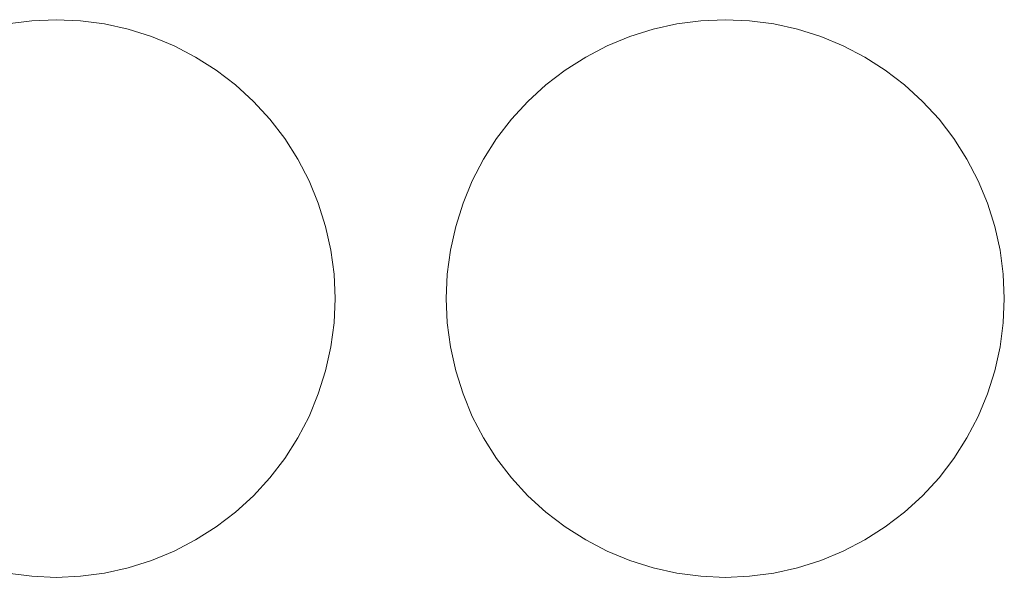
# Model space of a CAD drawing. Header units: millimetres. Extents: x -865 to 866, y -41 to 38.
# Tile 96 of 192: x -34 to -2, y 19 to 38. Entities that reach past the tile are written whole.
import ezdxf

# ---------------------------------------------------------------- set-up
doc = ezdxf.new("R2010")
doc.units = ezdxf.units.MM
doc.header["$LTSCALE"] = 5.08
doc.layers.add('Lighting-LED', color=7, linetype='Continuous', lineweight=5, true_color=0x000000)

# ---------------------------------------------------------------- blocks, each defined once
blk = doc.blocks.new('Group-2-1')
at = {"layer": 'Lighting-LED', "color": 18, "linetype": 'Continuous', "lineweight": 5}
for points, invisible_edges in [([(-25630.795, 11252.12, -183.913), (-25630.003, 11252.295, -183.913), (-25629.199, 11252.401, -183.913), (-25628.388, 11243.136, -183.913)], 12), ([(-25629.199, 11252.401, -180.738), (-25630.003, 11252.295, -180.738), (-25630.795, 11252.12, -180.738), (-25628.388, 11243.136, -180.738)], 12), ([(-25629.199, 11252.401, -180.738), (-25629.199, 11252.401, -183.913), (-25630.003, 11252.295, -183.913), (-25630.003, 11252.295, -180.738)], 5), ([(-25629.199, 11252.401, -183.913), (-25628.388, 11252.436, -183.913), (-25627.578, 11252.401, -183.913), (-25628.388, 11243.136, -183.913)], 12), ([(-25628.388, 11252.436, -180.738), (-25628.388, 11252.436, -183.913), (-25629.199, 11252.401, -183.913), (-25629.199, 11252.401, -180.738)], 5), ([(-25627.578, 11252.401, -180.738), (-25628.388, 11252.436, -180.738), (-25629.199, 11252.401, -180.738), (-25628.388, 11243.136, -180.738)], 12), ([(-25627.578, 11252.401, -180.738), (-25627.578, 11252.401, -183.913), (-25628.388, 11252.436, -183.913), (-25628.388, 11252.436, -180.738)], 5), ([(-25627.578, 11252.401, -183.913), (-25626.773, 11252.295, -183.913), (-25625.981, 11252.12, -183.913), (-25628.388, 11243.136, -183.913)], 12), ([(-25625.981, 11252.12, -180.738), (-25626.773, 11252.295, -180.738), (-25627.578, 11252.401, -180.738), (-25628.388, 11243.136, -180.738)], 12), ([(-25626.773, 11252.295, -180.738), (-25626.773, 11252.295, -183.913), (-25627.578, 11252.401, -183.913), (-25627.578, 11252.401, -180.738)], 5), ([(-25625.981, 11252.12, -180.738), (-25625.981, 11252.12, -183.913), (-25626.773, 11252.295, -183.913), (-25626.773, 11252.295, -180.738)], 5), ([(-25608.495, 11252.12, -183.913), (-25607.703, 11252.295, -183.913), (-25606.899, 11252.401, -183.913), (-25606.088, 11243.136, -183.913)], 12), ([(-25606.899, 11252.401, -180.738), (-25607.703, 11252.295, -180.738), (-25608.495, 11252.12, -180.738), (-25606.088, 11243.136, -180.738)], 12), ([(-25607.703, 11252.295, -180.738), (-25607.703, 11252.295, -183.913), (-25608.495, 11252.12, -183.913), (-25608.495, 11252.12, -180.738)], 5), ([(-25606.899, 11252.401, -180.738), (-25606.899, 11252.401, -183.913), (-25607.703, 11252.295, -183.913), (-25607.703, 11252.295, -180.738)], 5), ([(-25606.899, 11252.401, -183.913), (-25606.088, 11252.436, -183.913), (-25605.278, 11252.401, -183.913), (-25606.088, 11243.136, -183.913)], 12), ([(-25606.088, 11252.436, -180.738), (-25606.088, 11252.436, -183.913), (-25606.899, 11252.401, -183.913), (-25606.899, 11252.401, -180.738)], 5), ([(-25605.278, 11252.401, -180.738), (-25606.088, 11252.436, -180.738), (-25606.899, 11252.401, -180.738), (-25606.088, 11243.136, -180.738)], 12), ([(-25605.278, 11252.401, -180.738), (-25605.278, 11252.401, -183.913), (-25606.088, 11252.436, -183.913), (-25606.088, 11252.436, -180.738)], 5), ([(-25605.278, 11252.401, -183.913), (-25604.473, 11252.295, -183.913), (-25603.681, 11252.12, -183.913), (-25606.088, 11243.136, -183.913)], 12), ([(-25603.681, 11252.12, -180.738), (-25604.473, 11252.295, -180.738), (-25605.278, 11252.401, -180.738), (-25606.088, 11243.136, -180.738)], 12), ([(-25604.473, 11252.295, -180.738), (-25604.473, 11252.295, -183.913), (-25605.278, 11252.401, -183.913), (-25605.278, 11252.401, -180.738)], 5), ([(-25603.681, 11252.12, -180.738), (-25603.681, 11252.12, -183.913), (-25604.473, 11252.295, -183.913), (-25604.473, 11252.295, -180.738)], 5), ([(-25632.318, 11251.565, -183.913), (-25631.569, 11251.876, -183.913), (-25630.795, 11252.12, -183.913), (-25628.388, 11243.136, -183.913)], 12), ([(-25630.795, 11252.12, -180.738), (-25631.569, 11251.876, -180.738), (-25632.318, 11251.565, -180.738), (-25628.388, 11243.136, -180.738)], 12), ([(-25625.981, 11252.12, -183.913), (-25625.207, 11251.876, -183.913), (-25624.458, 11251.565, -183.913), (-25628.388, 11243.136, -183.913)], 12), ([(-25624.458, 11251.565, -180.738), (-25625.207, 11251.876, -180.738), (-25625.981, 11252.12, -180.738), (-25628.388, 11243.136, -180.738)], 12), ([(-25625.207, 11251.876, -180.738), (-25625.207, 11251.876, -183.913), (-25625.981, 11252.12, -183.913), (-25625.981, 11252.12, -180.738)], 5), ([(-25624.458, 11251.565, -180.738), (-25624.458, 11251.565, -183.913), (-25625.207, 11251.876, -183.913), (-25625.207, 11251.876, -180.738)], 5), ([(-25610.018, 11251.565, -183.913), (-25609.269, 11251.876, -183.913), (-25608.495, 11252.12, -183.913), (-25606.088, 11243.136, -183.913)], 12), ([(-25608.495, 11252.12, -180.738), (-25609.269, 11251.876, -180.738), (-25610.018, 11251.565, -180.738), (-25606.088, 11243.136, -180.738)], 12), ([(-25609.269, 11251.876, -180.738), (-25609.269, 11251.876, -183.913), (-25610.018, 11251.565, -183.913), (-25610.018, 11251.565, -180.738)], 5), ([(-25608.495, 11252.12, -180.738), (-25608.495, 11252.12, -183.913), (-25609.269, 11251.876, -183.913), (-25609.269, 11251.876, -180.738)], 5), ([(-25603.681, 11252.12, -183.913), (-25602.907, 11251.876, -183.913), (-25602.158, 11251.565, -183.913), (-25606.088, 11243.136, -183.913)], 12), ([(-25602.158, 11251.565, -180.738), (-25602.907, 11251.876, -180.738), (-25603.681, 11252.12, -180.738), (-25606.088, 11243.136, -180.738)], 12), ([(-25602.907, 11251.876, -180.738), (-25602.907, 11251.876, -183.913), (-25603.681, 11252.12, -183.913), (-25603.681, 11252.12, -180.738)], 5), ([(-25602.158, 11251.565, -180.738), (-25602.158, 11251.565, -183.913), (-25602.907, 11251.876, -183.913), (-25602.907, 11251.876, -180.738)], 5), ([(-25633.722, 11250.755, -183.913), (-25633.038, 11251.191, -183.913), (-25632.318, 11251.565, -183.913), (-25628.388, 11243.136, -183.913)], 12), ([(-25632.318, 11251.565, -180.738), (-25633.038, 11251.191, -180.738), (-25633.722, 11250.755, -180.738), (-25628.388, 11243.136, -180.738)], 12), ([(-25624.458, 11251.565, -183.913), (-25623.738, 11251.191, -183.913), (-25623.054, 11250.755, -183.913), (-25628.388, 11243.136, -183.913)], 12), ([(-25623.054, 11250.755, -180.738), (-25623.738, 11251.191, -180.738), (-25624.458, 11251.565, -180.738), (-25628.388, 11243.136, -180.738)], 12), ([(-25623.738, 11251.191, -180.738), (-25623.738, 11251.191, -183.913), (-25624.458, 11251.565, -183.913), (-25624.458, 11251.565, -180.738)], 5), ([(-25611.422, 11250.755, -183.913), (-25610.738, 11251.191, -183.913), (-25610.018, 11251.565, -183.913), (-25606.088, 11243.136, -183.913)], 12), ([(-25610.018, 11251.565, -180.738), (-25610.738, 11251.191, -180.738), (-25611.422, 11250.755, -180.738), (-25606.088, 11243.136, -180.738)], 12), ([(-25610.018, 11251.565, -180.738), (-25610.018, 11251.565, -183.913), (-25610.738, 11251.191, -183.913), (-25610.738, 11251.191, -180.738)], 5), ([(-25602.158, 11251.565, -183.913), (-25601.438, 11251.191, -183.913), (-25600.754, 11250.755, -183.913), (-25606.088, 11243.136, -183.913)], 12), ([(-25600.754, 11250.755, -180.738), (-25601.438, 11251.191, -180.738), (-25602.158, 11251.565, -180.738), (-25606.088, 11243.136, -180.738)], 12), ([(-25601.438, 11251.191, -180.738), (-25601.438, 11251.191, -183.913), (-25602.158, 11251.565, -183.913), (-25602.158, 11251.565, -180.738)], 5), ([(-25623.054, 11250.755, -180.738), (-25623.054, 11250.755, -183.913), (-25623.738, 11251.191, -183.913), (-25623.738, 11251.191, -180.738)], 5), ([(-25610.738, 11251.191, -180.738), (-25610.738, 11251.191, -183.913), (-25611.422, 11250.755, -183.913), (-25611.422, 11250.755, -180.738)], 5), ([(-25600.754, 11250.755, -180.738), (-25600.754, 11250.755, -183.913), (-25601.438, 11251.191, -183.913), (-25601.438, 11251.191, -180.738)], 5), ([(-25634.964, 11249.713, -183.913), (-25634.366, 11250.261, -183.913), (-25633.722, 11250.755, -183.913), (-25628.388, 11243.136, -183.913)], 12), ([(-25633.722, 11250.755, -180.738), (-25634.366, 11250.261, -180.738), (-25634.964, 11249.713, -180.738), (-25628.388, 11243.136, -180.738)], 12), ([(-25623.054, 11250.755, -183.913), (-25622.41, 11250.261, -183.913), (-25621.812, 11249.713, -183.913), (-25628.388, 11243.136, -183.913)], 12), ([(-25621.812, 11249.713, -180.738), (-25622.41, 11250.261, -180.738), (-25623.054, 11250.755, -180.738), (-25628.388, 11243.136, -180.738)], 12), ([(-25622.41, 11250.261, -180.738), (-25622.41, 11250.261, -183.913), (-25623.054, 11250.755, -183.913), (-25623.054, 11250.755, -180.738)], 5), ([(-25612.664, 11249.713, -183.913), (-25612.066, 11250.261, -183.913), (-25611.422, 11250.755, -183.913), (-25606.088, 11243.136, -183.913)], 12), ([(-25611.422, 11250.755, -180.738), (-25612.066, 11250.261, -180.738), (-25612.664, 11249.713, -180.738), (-25606.088, 11243.136, -180.738)], 12), ([(-25611.422, 11250.755, -180.738), (-25611.422, 11250.755, -183.913), (-25612.066, 11250.261, -183.913), (-25612.066, 11250.261, -180.738)], 5), ([(-25600.754, 11250.755, -183.913), (-25600.11, 11250.261, -183.913), (-25599.512, 11249.713, -183.913), (-25606.088, 11243.136, -183.913)], 12), ([(-25599.512, 11249.713, -180.738), (-25600.11, 11250.261, -180.738), (-25600.754, 11250.755, -180.738), (-25606.088, 11243.136, -180.738)], 12), ([(-25600.11, 11250.261, -180.738), (-25600.11, 11250.261, -183.913), (-25600.754, 11250.755, -183.913), (-25600.754, 11250.755, -180.738)], 5), ([(-25621.812, 11249.713, -180.738), (-25621.812, 11249.713, -183.913), (-25622.41, 11250.261, -183.913), (-25622.41, 11250.261, -180.738)], 5), ([(-25612.066, 11250.261, -180.738), (-25612.066, 11250.261, -183.913), (-25612.664, 11249.713, -183.913), (-25612.664, 11249.713, -180.738)], 5), ([(-25599.512, 11249.713, -180.738), (-25599.512, 11249.713, -183.913), (-25600.11, 11250.261, -183.913), (-25600.11, 11250.261, -180.738)], 5), ([(-25636.006, 11248.471, -183.913), (-25635.512, 11249.114, -183.913), (-25634.964, 11249.713, -183.913), (-25628.388, 11243.136, -183.913)], 12), ([(-25634.964, 11249.713, -180.738), (-25635.512, 11249.114, -180.738), (-25636.006, 11248.471, -180.738), (-25628.388, 11243.136, -180.738)], 12), ([(-25621.812, 11249.713, -183.913), (-25621.264, 11249.114, -183.913), (-25620.77, 11248.471, -183.913), (-25628.388, 11243.136, -183.913)], 12), ([(-25620.77, 11248.471, -180.738), (-25621.264, 11249.114, -180.738), (-25621.812, 11249.713, -180.738), (-25628.388, 11243.136, -180.738)], 12), ([(-25621.264, 11249.114, -180.738), (-25621.264, 11249.114, -183.913), (-25621.812, 11249.713, -183.913), (-25621.812, 11249.713, -180.738)], 5), ([(-25613.706, 11248.471, -183.913), (-25613.212, 11249.114, -183.913), (-25612.664, 11249.713, -183.913), (-25606.088, 11243.136, -183.913)], 12), ([(-25612.664, 11249.713, -180.738), (-25613.212, 11249.114, -180.738), (-25613.706, 11248.471, -180.738), (-25606.088, 11243.136, -180.738)], 12), ([(-25612.664, 11249.713, -180.738), (-25612.664, 11249.713, -183.913), (-25613.212, 11249.114, -183.913), (-25613.212, 11249.114, -180.738)], 5), ([(-25599.512, 11249.713, -183.913), (-25598.964, 11249.114, -183.913), (-25598.47, 11248.471, -183.913), (-25606.088, 11243.136, -183.913)], 12), ([(-25598.47, 11248.471, -180.738), (-25598.964, 11249.114, -180.738), (-25599.512, 11249.713, -180.738), (-25606.088, 11243.136, -180.738)], 12), ([(-25598.964, 11249.114, -180.738), (-25598.964, 11249.114, -183.913), (-25599.512, 11249.713, -183.913), (-25599.512, 11249.713, -180.738)], 5), ([(-25620.77, 11248.471, -180.738), (-25620.77, 11248.471, -183.913), (-25621.264, 11249.114, -183.913), (-25621.264, 11249.114, -180.738)], 5), ([(-25613.212, 11249.114, -180.738), (-25613.212, 11249.114, -183.913), (-25613.706, 11248.471, -183.913), (-25613.706, 11248.471, -180.738)], 5), ([(-25598.47, 11248.471, -180.738), (-25598.47, 11248.471, -183.913), (-25598.964, 11249.114, -183.913), (-25598.964, 11249.114, -180.738)], 5), ([(-25636.817, 11247.067, -183.913), (-25636.442, 11247.786, -183.913), (-25636.006, 11248.471, -183.913), (-25628.388, 11243.136, -183.913)], 12), ([(-25636.006, 11248.471, -180.738), (-25636.442, 11247.786, -180.738), (-25636.817, 11247.067, -180.738), (-25628.388, 11243.136, -180.738)], 12), ([(-25620.77, 11248.471, -183.913), (-25620.334, 11247.786, -183.913), (-25619.959, 11247.067, -183.913), (-25628.388, 11243.136, -183.913)], 12), ([(-25619.959, 11247.067, -180.738), (-25620.334, 11247.786, -180.738), (-25620.77, 11248.471, -180.738), (-25628.388, 11243.136, -180.738)], 12), ([(-25620.334, 11247.786, -180.738), (-25620.334, 11247.786, -183.913), (-25620.77, 11248.471, -183.913), (-25620.77, 11248.471, -180.738)], 5), ([(-25614.517, 11247.067, -183.913), (-25614.142, 11247.786, -183.913), (-25613.706, 11248.471, -183.913), (-25606.088, 11243.136, -183.913)], 12), ([(-25613.706, 11248.471, -180.738), (-25614.142, 11247.786, -180.738), (-25614.517, 11247.067, -180.738), (-25606.088, 11243.136, -180.738)], 12), ([(-25613.706, 11248.471, -180.738), (-25613.706, 11248.471, -183.913), (-25614.142, 11247.786, -183.913), (-25614.142, 11247.786, -180.738)], 5), ([(-25598.47, 11248.471, -183.913), (-25598.034, 11247.786, -183.913), (-25597.659, 11247.067, -183.913), (-25606.088, 11243.136, -183.913)], 12), ([(-25597.659, 11247.067, -180.738), (-25598.034, 11247.786, -180.738), (-25598.47, 11248.471, -180.738), (-25606.088, 11243.136, -180.738)], 12), ([(-25598.034, 11247.786, -180.738), (-25598.034, 11247.786, -183.913), (-25598.47, 11248.471, -183.913), (-25598.47, 11248.471, -180.738)], 5), ([(-25619.959, 11247.067, -180.738), (-25619.959, 11247.067, -183.913), (-25620.334, 11247.786, -183.913), (-25620.334, 11247.786, -180.738)], 5), ([(-25614.142, 11247.786, -180.738), (-25614.142, 11247.786, -183.913), (-25614.517, 11247.067, -183.913), (-25614.517, 11247.067, -180.738)], 5), ([(-25597.659, 11247.067, -180.738), (-25597.659, 11247.067, -183.913), (-25598.034, 11247.786, -183.913), (-25598.034, 11247.786, -180.738)], 5), ([(-25637.371, 11245.543, -183.913), (-25637.127, 11246.317, -183.913), (-25636.817, 11247.067, -183.913), (-25628.388, 11243.136, -183.913)], 12), ([(-25636.817, 11247.067, -180.738), (-25637.127, 11246.317, -180.738), (-25637.371, 11245.543, -180.738), (-25628.388, 11243.136, -180.738)], 12), ([(-25619.959, 11247.067, -183.913), (-25619.649, 11246.317, -183.913), (-25619.405, 11245.543, -183.913), (-25628.388, 11243.136, -183.913)], 12), ([(-25619.405, 11245.543, -180.738), (-25619.649, 11246.317, -180.738), (-25619.959, 11247.067, -180.738), (-25628.388, 11243.136, -180.738)], 12), ([(-25619.649, 11246.317, -180.738), (-25619.649, 11246.317, -183.913), (-25619.959, 11247.067, -183.913), (-25619.959, 11247.067, -180.738)], 5), ([(-25615.071, 11245.543, -183.913), (-25614.827, 11246.317, -183.913), (-25614.517, 11247.067, -183.913), (-25606.088, 11243.136, -183.913)], 12), ([(-25614.517, 11247.067, -180.738), (-25614.827, 11246.317, -180.738), (-25615.071, 11245.543, -180.738), (-25606.088, 11243.136, -180.738)], 12), ([(-25614.517, 11247.067, -180.738), (-25614.517, 11247.067, -183.913), (-25614.827, 11246.317, -183.913), (-25614.827, 11246.317, -180.738)], 5), ([(-25597.659, 11247.067, -183.913), (-25597.349, 11246.317, -183.913), (-25597.105, 11245.543, -183.913), (-25606.088, 11243.136, -183.913)], 12), ([(-25597.105, 11245.543, -180.738), (-25597.349, 11246.317, -180.738), (-25597.659, 11247.067, -180.738), (-25606.088, 11243.136, -180.738)], 12), ([(-25597.349, 11246.317, -180.738), (-25597.349, 11246.317, -183.913), (-25597.659, 11247.067, -183.913), (-25597.659, 11247.067, -180.738)], 5), ([(-25619.405, 11245.543, -180.738), (-25619.405, 11245.543, -183.913), (-25619.649, 11246.317, -183.913), (-25619.649, 11246.317, -180.738)], 5), ([(-25614.827, 11246.317, -180.738), (-25614.827, 11246.317, -183.913), (-25615.071, 11245.543, -183.913), (-25615.071, 11245.543, -180.738)], 5), ([(-25597.105, 11245.543, -180.738), (-25597.105, 11245.543, -183.913), (-25597.349, 11246.317, -183.913), (-25597.349, 11246.317, -180.738)], 5), ([(-25637.653, 11243.947, -183.913), (-25637.547, 11244.751, -183.913), (-25637.371, 11245.543, -183.913), (-25628.388, 11243.136, -183.913)], 12), ([(-25637.371, 11245.543, -180.738), (-25637.547, 11244.751, -180.738), (-25637.653, 11243.947, -180.738), (-25628.388, 11243.136, -180.738)], 12), ([(-25619.405, 11245.543, -183.913), (-25619.229, 11244.751, -183.913), (-25619.124, 11243.947, -183.913), (-25628.388, 11243.136, -183.913)], 12), ([(-25628.388, 11243.136, -180.738), (-25619.124, 11243.947, -180.738), (-25619.229, 11244.751, -180.738), (-25619.405, 11245.543, -180.738)], 9), ([(-25619.229, 11244.751, -180.738), (-25619.229, 11244.751, -183.913), (-25619.405, 11245.543, -183.913), (-25619.405, 11245.543, -180.738)], 5), ([(-25615.353, 11243.947, -183.913), (-25615.247, 11244.751, -183.913), (-25615.071, 11245.543, -183.913), (-25606.088, 11243.136, -183.913)], 12), ([(-25615.071, 11245.543, -180.738), (-25615.247, 11244.751, -180.738), (-25615.353, 11243.947, -180.738), (-25606.088, 11243.136, -180.738)], 12), ([(-25615.071, 11245.543, -180.738), (-25615.071, 11245.543, -183.913), (-25615.247, 11244.751, -183.913), (-25615.247, 11244.751, -180.738)], 5), ([(-25597.105, 11245.543, -183.913), (-25596.929, 11244.751, -183.913), (-25596.824, 11243.947, -183.913), (-25606.088, 11243.136, -183.913)], 12), ([(-25606.088, 11243.136, -180.738), (-25596.824, 11243.947, -180.738), (-25596.929, 11244.751, -180.738), (-25597.105, 11245.543, -180.738)], 9), ([(-25596.929, 11244.751, -180.738), (-25596.929, 11244.751, -183.913), (-25597.105, 11245.543, -183.913), (-25597.105, 11245.543, -180.738)], 5), ([(-25619.124, 11243.947, -180.738), (-25619.124, 11243.947, -183.913), (-25619.229, 11244.751, -183.913), (-25619.229, 11244.751, -180.738)], 5), ([(-25615.247, 11244.751, -180.738), (-25615.247, 11244.751, -183.913), (-25615.353, 11243.947, -183.913), (-25615.353, 11243.947, -180.738)], 5), ([(-25596.824, 11243.947, -180.738), (-25596.824, 11243.947, -183.913), (-25596.929, 11244.751, -183.913), (-25596.929, 11244.751, -180.738)], 5), ([(-25637.653, 11242.326, -183.913), (-25637.688, 11243.136, -183.913), (-25637.653, 11243.947, -183.913), (-25628.388, 11243.136, -183.913)], 12), ([(-25637.653, 11243.947, -180.738), (-25637.688, 11243.136, -180.738), (-25637.653, 11242.326, -180.738), (-25628.388, 11243.136, -180.738)], 12), ([(-25619.124, 11243.947, -183.913), (-25619.088, 11243.136, -183.913), (-25619.124, 11242.326, -183.913), (-25628.388, 11243.136, -183.913)], 12), ([(-25619.124, 11242.326, -180.738), (-25619.088, 11243.136, -180.738), (-25619.124, 11243.947, -180.738), (-25628.388, 11243.136, -180.738)], 12), ([(-25619.088, 11243.136, -180.738), (-25619.088, 11243.136, -183.913), (-25619.124, 11243.947, -183.913), (-25619.124, 11243.947, -180.738)], 5), ([(-25615.353, 11242.326, -183.913), (-25615.388, 11243.136, -183.913), (-25615.353, 11243.947, -183.913), (-25606.088, 11243.136, -183.913)], 12), ([(-25615.353, 11243.947, -180.738), (-25615.353, 11243.947, -183.913), (-25615.388, 11243.136, -183.913), (-25615.388, 11243.136, -180.738)], 5), ([(-25615.353, 11243.947, -180.738), (-25615.388, 11243.136, -180.738), (-25615.353, 11242.326, -180.738), (-25606.088, 11243.136, -180.738)], 12), ([(-25596.824, 11243.947, -183.913), (-25596.788, 11243.136, -183.913), (-25596.824, 11242.326, -183.913), (-25606.088, 11243.136, -183.913)], 12), ([(-25596.824, 11242.326, -180.738), (-25596.788, 11243.136, -180.738), (-25596.824, 11243.947, -180.738), (-25606.088, 11243.136, -180.738)], 12), ([(-25596.788, 11243.136, -180.738), (-25596.788, 11243.136, -183.913), (-25596.824, 11243.947, -183.913), (-25596.824, 11243.947, -180.738)], 5), ([(-25637.371, 11240.729, -183.913), (-25637.547, 11241.522, -183.913), (-25637.653, 11242.326, -183.913), (-25628.388, 11243.136, -183.913)], 12), ([(-25637.653, 11242.326, -180.738), (-25637.547, 11241.522, -180.738), (-25637.371, 11240.729, -180.738), (-25628.388, 11243.136, -180.738)], 12), ([(-25636.817, 11239.206, -183.913), (-25637.127, 11239.956, -183.913), (-25637.371, 11240.729, -183.913), (-25628.388, 11243.136, -183.913)], 12), ([(-25637.371, 11240.729, -180.738), (-25637.127, 11239.956, -180.738), (-25636.817, 11239.206, -180.738), (-25628.388, 11243.136, -180.738)], 12), ([(-25636.006, 11237.802, -183.913), (-25636.442, 11238.486, -183.913), (-25636.817, 11239.206, -183.913), (-25628.388, 11243.136, -183.913)], 12), ([(-25636.817, 11239.206, -180.738), (-25636.442, 11238.486, -180.738), (-25636.006, 11237.802, -180.738), (-25628.388, 11243.136, -180.738)], 12), ([(-25634.964, 11236.56, -183.913), (-25635.512, 11237.159, -183.913), (-25636.006, 11237.802, -183.913), (-25628.388, 11243.136, -183.913)], 12), ([(-25636.006, 11237.802, -180.738), (-25635.512, 11237.159, -180.738), (-25634.964, 11236.56, -180.738), (-25628.388, 11243.136, -180.738)], 12), ([(-25633.722, 11235.518, -183.913), (-25634.366, 11236.012, -183.913), (-25634.964, 11236.56, -183.913), (-25628.388, 11243.136, -183.913)], 12), ([(-25634.964, 11236.56, -180.738), (-25634.366, 11236.012, -180.738), (-25633.722, 11235.518, -180.738), (-25628.388, 11243.136, -180.738)], 12), ([(-25632.318, 11234.708, -183.913), (-25633.038, 11235.082, -183.913), (-25633.722, 11235.518, -183.913), (-25628.388, 11243.136, -183.913)], 12), ([(-25633.722, 11235.518, -180.738), (-25633.038, 11235.082, -180.738), (-25632.318, 11234.708, -180.738), (-25628.388, 11243.136, -180.738)], 12), ([(-25630.795, 11234.153, -183.913), (-25631.569, 11234.397, -183.913), (-25632.318, 11234.708, -183.913), (-25628.388, 11243.136, -183.913)], 12), ([(-25632.318, 11234.708, -180.738), (-25631.569, 11234.397, -180.738), (-25630.795, 11234.153, -180.738), (-25628.388, 11243.136, -180.738)], 12), ([(-25629.199, 11233.872, -183.913), (-25630.003, 11233.978, -183.913), (-25630.795, 11234.153, -183.913), (-25628.388, 11243.136, -183.913)], 12), ([(-25630.795, 11234.153, -180.738), (-25630.003, 11233.978, -180.738), (-25629.199, 11233.872, -180.738), (-25628.388, 11243.136, -180.738)], 12), ([(-25627.578, 11233.872, -183.913), (-25628.388, 11233.836, -183.913), (-25629.199, 11233.872, -183.913), (-25628.388, 11243.136, -183.913)], 12), ([(-25629.199, 11233.872, -180.738), (-25628.388, 11233.836, -180.738), (-25627.578, 11233.872, -180.738), (-25628.388, 11243.136, -180.738)], 12), ([(-25628.388, 11243.136, -183.913), (-25619.124, 11242.326, -183.913), (-25619.229, 11241.522, -183.913), (-25619.405, 11240.729, -183.913)], 9), ([(-25619.405, 11240.729, -183.913), (-25619.649, 11239.956, -183.913), (-25619.959, 11239.206, -183.913), (-25628.388, 11243.136, -183.913)], 12), ([(-25619.959, 11239.206, -183.913), (-25620.334, 11238.486, -183.913), (-25620.77, 11237.802, -183.913), (-25628.388, 11243.136, -183.913)], 12), ([(-25620.77, 11237.802, -183.913), (-25621.264, 11237.159, -183.913), (-25621.812, 11236.56, -183.913), (-25628.388, 11243.136, -183.913)], 12), ([(-25621.812, 11236.56, -183.913), (-25622.41, 11236.012, -183.913), (-25623.054, 11235.518, -183.913), (-25628.388, 11243.136, -183.913)], 12), ([(-25623.054, 11235.518, -183.913), (-25623.738, 11235.082, -183.913), (-25624.458, 11234.708, -183.913), (-25628.388, 11243.136, -183.913)], 12), ([(-25624.458, 11234.708, -183.913), (-25625.207, 11234.397, -183.913), (-25625.981, 11234.153, -183.913), (-25628.388, 11243.136, -183.913)], 12), ([(-25625.981, 11234.153, -183.913), (-25626.773, 11233.978, -183.913), (-25627.578, 11233.872, -183.913), (-25628.388, 11243.136, -183.913)], 12), ([(-25627.578, 11233.872, -180.738), (-25626.773, 11233.978, -180.738), (-25625.981, 11234.153, -180.738), (-25628.388, 11243.136, -180.738)], 12), ([(-25625.981, 11234.153, -180.738), (-25625.207, 11234.397, -180.738), (-25624.458, 11234.708, -180.738), (-25628.388, 11243.136, -180.738)], 12), ([(-25624.458, 11234.708, -180.738), (-25623.738, 11235.082, -180.738), (-25623.054, 11235.518, -180.738), (-25628.388, 11243.136, -180.738)], 12), ([(-25623.054, 11235.518, -180.738), (-25622.41, 11236.012, -180.738), (-25621.812, 11236.56, -180.738), (-25628.388, 11243.136, -180.738)], 12), ([(-25621.812, 11236.56, -180.738), (-25621.264, 11237.159, -180.738), (-25620.77, 11237.802, -180.738), (-25628.388, 11243.136, -180.738)], 12), ([(-25620.77, 11237.802, -180.738), (-25620.334, 11238.486, -180.738), (-25619.959, 11239.206, -180.738), (-25628.388, 11243.136, -180.738)], 12), ([(-25619.959, 11239.206, -180.738), (-25619.649, 11239.956, -180.738), (-25619.405, 11240.729, -180.738), (-25628.388, 11243.136, -180.738)], 12), ([(-25619.405, 11240.729, -180.738), (-25619.229, 11241.522, -180.738), (-25619.124, 11242.326, -180.738), (-25628.388, 11243.136, -180.738)], 12), ([(-25619.124, 11242.326, -180.738), (-25619.124, 11242.326, -183.913), (-25619.088, 11243.136, -183.913), (-25619.088, 11243.136, -180.738)], 5), ([(-25615.388, 11243.136, -180.738), (-25615.388, 11243.136, -183.913), (-25615.353, 11242.326, -183.913), (-25615.353, 11242.326, -180.738)], 5), ([(-25615.071, 11240.729, -183.913), (-25615.247, 11241.522, -183.913), (-25615.353, 11242.326, -183.913), (-25606.088, 11243.136, -183.913)], 12), ([(-25615.353, 11242.326, -180.738), (-25615.247, 11241.522, -180.738), (-25615.071, 11240.729, -180.738), (-25606.088, 11243.136, -180.738)], 12), ([(-25614.517, 11239.206, -183.913), (-25614.827, 11239.956, -183.913), (-25615.071, 11240.729, -183.913), (-25606.088, 11243.136, -183.913)], 12), ([(-25615.071, 11240.729, -180.738), (-25614.827, 11239.956, -180.738), (-25614.517, 11239.206, -180.738), (-25606.088, 11243.136, -180.738)], 12), ([(-25613.706, 11237.802, -183.913), (-25614.142, 11238.486, -183.913), (-25614.517, 11239.206, -183.913), (-25606.088, 11243.136, -183.913)], 12), ([(-25614.517, 11239.206, -180.738), (-25614.142, 11238.486, -180.738), (-25613.706, 11237.802, -180.738), (-25606.088, 11243.136, -180.738)], 12), ([(-25612.664, 11236.56, -183.913), (-25613.212, 11237.159, -183.913), (-25613.706, 11237.802, -183.913), (-25606.088, 11243.136, -183.913)], 12), ([(-25613.706, 11237.802, -180.738), (-25613.212, 11237.159, -180.738), (-25612.664, 11236.56, -180.738), (-25606.088, 11243.136, -180.738)], 12), ([(-25611.422, 11235.518, -183.913), (-25612.066, 11236.012, -183.913), (-25612.664, 11236.56, -183.913), (-25606.088, 11243.136, -183.913)], 12), ([(-25612.664, 11236.56, -180.738), (-25612.066, 11236.012, -180.738), (-25611.422, 11235.518, -180.738), (-25606.088, 11243.136, -180.738)], 12), ([(-25610.018, 11234.708, -183.913), (-25610.738, 11235.082, -183.913), (-25611.422, 11235.518, -183.913), (-25606.088, 11243.136, -183.913)], 12), ([(-25611.422, 11235.518, -180.738), (-25610.738, 11235.082, -180.738), (-25610.018, 11234.708, -180.738), (-25606.088, 11243.136, -180.738)], 12), ([(-25608.495, 11234.153, -183.913), (-25609.269, 11234.397, -183.913), (-25610.018, 11234.708, -183.913), (-25606.088, 11243.136, -183.913)], 12), ([(-25610.018, 11234.708, -180.738), (-25609.269, 11234.397, -180.738), (-25608.495, 11234.153, -180.738), (-25606.088, 11243.136, -180.738)], 12), ([(-25606.899, 11233.872, -183.913), (-25607.703, 11233.978, -183.913), (-25608.495, 11234.153, -183.913), (-25606.088, 11243.136, -183.913)], 12), ([(-25608.495, 11234.153, -180.738), (-25607.703, 11233.978, -180.738), (-25606.899, 11233.872, -180.738), (-25606.088, 11243.136, -180.738)], 12), ([(-25605.278, 11233.872, -183.913), (-25606.088, 11233.836, -183.913), (-25606.899, 11233.872, -183.913), (-25606.088, 11243.136, -183.913)], 12), ([(-25606.899, 11233.872, -180.738), (-25606.088, 11233.836, -180.738), (-25605.278, 11233.872, -180.738), (-25606.088, 11243.136, -180.738)], 12), ([(-25606.088, 11243.136, -183.913), (-25596.824, 11242.326, -183.913), (-25596.929, 11241.522, -183.913), (-25597.105, 11240.729, -183.913)], 9), ([(-25597.105, 11240.729, -183.913), (-25597.349, 11239.956, -183.913), (-25597.659, 11239.206, -183.913), (-25606.088, 11243.136, -183.913)], 12), ([(-25597.659, 11239.206, -183.913), (-25598.034, 11238.486, -183.913), (-25598.47, 11237.802, -183.913), (-25606.088, 11243.136, -183.913)], 12), ([(-25598.47, 11237.802, -183.913), (-25598.964, 11237.159, -183.913), (-25599.512, 11236.56, -183.913), (-25606.088, 11243.136, -183.913)], 12), ([(-25599.512, 11236.56, -183.913), (-25600.11, 11236.012, -183.913), (-25600.754, 11235.518, -183.913), (-25606.088, 11243.136, -183.913)], 12), ([(-25600.754, 11235.518, -183.913), (-25601.438, 11235.082, -183.913), (-25602.158, 11234.708, -183.913), (-25606.088, 11243.136, -183.913)], 12), ([(-25602.158, 11234.708, -183.913), (-25602.907, 11234.397, -183.913), (-25603.681, 11234.153, -183.913), (-25606.088, 11243.136, -183.913)], 12), ([(-25603.681, 11234.153, -183.913), (-25604.473, 11233.978, -183.913), (-25605.278, 11233.872, -183.913), (-25606.088, 11243.136, -183.913)], 12), ([(-25605.278, 11233.872, -180.738), (-25604.473, 11233.978, -180.738), (-25603.681, 11234.153, -180.738), (-25606.088, 11243.136, -180.738)], 12), ([(-25603.681, 11234.153, -180.738), (-25602.907, 11234.397, -180.738), (-25602.158, 11234.708, -180.738), (-25606.088, 11243.136, -180.738)], 12), ([(-25602.158, 11234.708, -180.738), (-25601.438, 11235.082, -180.738), (-25600.754, 11235.518, -180.738), (-25606.088, 11243.136, -180.738)], 12), ([(-25600.754, 11235.518, -180.738), (-25600.11, 11236.012, -180.738), (-25599.512, 11236.56, -180.738), (-25606.088, 11243.136, -180.738)], 12), ([(-25599.512, 11236.56, -180.738), (-25598.964, 11237.159, -180.738), (-25598.47, 11237.802, -180.738), (-25606.088, 11243.136, -180.738)], 12), ([(-25598.47, 11237.802, -180.738), (-25598.034, 11238.486, -180.738), (-25597.659, 11239.206, -180.738), (-25606.088, 11243.136, -180.738)], 12), ([(-25597.659, 11239.206, -180.738), (-25597.349, 11239.956, -180.738), (-25597.105, 11240.729, -180.738), (-25606.088, 11243.136, -180.738)], 12), ([(-25597.105, 11240.729, -180.738), (-25596.929, 11241.522, -180.738), (-25596.824, 11242.326, -180.738), (-25606.088, 11243.136, -180.738)], 12), ([(-25596.824, 11242.326, -180.738), (-25596.824, 11242.326, -183.913), (-25596.788, 11243.136, -183.913), (-25596.788, 11243.136, -180.738)], 5), ([(-25619.229, 11241.522, -180.738), (-25619.229, 11241.522, -183.913), (-25619.124, 11242.326, -183.913), (-25619.124, 11242.326, -180.738)], 5), ([(-25615.353, 11242.326, -180.738), (-25615.353, 11242.326, -183.913), (-25615.247, 11241.522, -183.913), (-25615.247, 11241.522, -180.738)], 5), ([(-25596.929, 11241.522, -180.738), (-25596.929, 11241.522, -183.913), (-25596.824, 11242.326, -183.913), (-25596.824, 11242.326, -180.738)], 5), ([(-25619.405, 11240.729, -180.738), (-25619.405, 11240.729, -183.913), (-25619.229, 11241.522, -183.913), (-25619.229, 11241.522, -180.738)], 5), ([(-25615.247, 11241.522, -180.738), (-25615.247, 11241.522, -183.913), (-25615.071, 11240.729, -183.913), (-25615.071, 11240.729, -180.738)], 5), ([(-25597.105, 11240.729, -180.738), (-25597.105, 11240.729, -183.913), (-25596.929, 11241.522, -183.913), (-25596.929, 11241.522, -180.738)], 5), ([(-25619.649, 11239.956, -180.738), (-25619.649, 11239.956, -183.913), (-25619.405, 11240.729, -183.913), (-25619.405, 11240.729, -180.738)], 5), ([(-25615.071, 11240.729, -180.738), (-25615.071, 11240.729, -183.913), (-25614.827, 11239.956, -183.913), (-25614.827, 11239.956, -180.738)], 5), ([(-25597.349, 11239.956, -180.738), (-25597.349, 11239.956, -183.913), (-25597.105, 11240.729, -183.913), (-25597.105, 11240.729, -180.738)], 5), ([(-25619.959, 11239.206, -180.738), (-25619.959, 11239.206, -183.913), (-25619.649, 11239.956, -183.913), (-25619.649, 11239.956, -180.738)], 5), ([(-25614.827, 11239.956, -180.738), (-25614.827, 11239.956, -183.913), (-25614.517, 11239.206, -183.913), (-25614.517, 11239.206, -180.738)], 5), ([(-25597.659, 11239.206, -180.738), (-25597.659, 11239.206, -183.913), (-25597.349, 11239.956, -183.913), (-25597.349, 11239.956, -180.738)], 5), ([(-25620.334, 11238.486, -180.738), (-25620.334, 11238.486, -183.913), (-25619.959, 11239.206, -183.913), (-25619.959, 11239.206, -180.738)], 5), ([(-25614.517, 11239.206, -180.738), (-25614.517, 11239.206, -183.913), (-25614.142, 11238.486, -183.913), (-25614.142, 11238.486, -180.738)], 5), ([(-25598.034, 11238.486, -180.738), (-25598.034, 11238.486, -183.913), (-25597.659, 11239.206, -183.913), (-25597.659, 11239.206, -180.738)], 5), ([(-25620.77, 11237.802, -180.738), (-25620.77, 11237.802, -183.913), (-25620.334, 11238.486, -183.913), (-25620.334, 11238.486, -180.738)], 5), ([(-25614.142, 11238.486, -180.738), (-25614.142, 11238.486, -183.913), (-25613.706, 11237.802, -183.913), (-25613.706, 11237.802, -180.738)], 5), ([(-25598.47, 11237.802, -180.738), (-25598.47, 11237.802, -183.913), (-25598.034, 11238.486, -183.913), (-25598.034, 11238.486, -180.738)], 5), ([(-25621.264, 11237.159, -180.738), (-25621.264, 11237.159, -183.913), (-25620.77, 11237.802, -183.913), (-25620.77, 11237.802, -180.738)], 5), ([(-25613.706, 11237.802, -180.738), (-25613.706, 11237.802, -183.913), (-25613.212, 11237.159, -183.913), (-25613.212, 11237.159, -180.738)], 5), ([(-25598.964, 11237.159, -180.738), (-25598.964, 11237.159, -183.913), (-25598.47, 11237.802, -183.913), (-25598.47, 11237.802, -180.738)], 5), ([(-25621.812, 11236.56, -180.738), (-25621.812, 11236.56, -183.913), (-25621.264, 11237.159, -183.913), (-25621.264, 11237.159, -180.738)], 5), ([(-25613.212, 11237.159, -180.738), (-25613.212, 11237.159, -183.913), (-25612.664, 11236.56, -183.913), (-25612.664, 11236.56, -180.738)], 5), ([(-25599.512, 11236.56, -180.738), (-25599.512, 11236.56, -183.913), (-25598.964, 11237.159, -183.913), (-25598.964, 11237.159, -180.738)], 5), ([(-25622.41, 11236.012, -180.738), (-25622.41, 11236.012, -183.913), (-25621.812, 11236.56, -183.913), (-25621.812, 11236.56, -180.738)], 5), ([(-25612.664, 11236.56, -180.738), (-25612.664, 11236.56, -183.913), (-25612.066, 11236.012, -183.913), (-25612.066, 11236.012, -180.738)], 5), ([(-25600.11, 11236.012, -180.738), (-25600.11, 11236.012, -183.913), (-25599.512, 11236.56, -183.913), (-25599.512, 11236.56, -180.738)], 5), ([(-25623.054, 11235.518, -180.738), (-25623.054, 11235.518, -183.913), (-25622.41, 11236.012, -183.913), (-25622.41, 11236.012, -180.738)], 5), ([(-25612.066, 11236.012, -180.738), (-25612.066, 11236.012, -183.913), (-25611.422, 11235.518, -183.913), (-25611.422, 11235.518, -180.738)], 5), ([(-25600.754, 11235.518, -180.738), (-25600.754, 11235.518, -183.913), (-25600.11, 11236.012, -183.913), (-25600.11, 11236.012, -180.738)], 5), ([(-25623.738, 11235.082, -180.738), (-25623.738, 11235.082, -183.913), (-25623.054, 11235.518, -183.913), (-25623.054, 11235.518, -180.738)], 5), ([(-25611.422, 11235.518, -180.738), (-25611.422, 11235.518, -183.913), (-25610.738, 11235.082, -183.913), (-25610.738, 11235.082, -180.738)], 5), ([(-25601.438, 11235.082, -180.738), (-25601.438, 11235.082, -183.913), (-25600.754, 11235.518, -183.913), (-25600.754, 11235.518, -180.738)], 5), ([(-25624.458, 11234.708, -180.738), (-25624.458, 11234.708, -183.913), (-25623.738, 11235.082, -183.913), (-25623.738, 11235.082, -180.738)], 5), ([(-25610.738, 11235.082, -180.738), (-25610.738, 11235.082, -183.913), (-25610.018, 11234.708, -183.913), (-25610.018, 11234.708, -180.738)], 5), ([(-25602.158, 11234.708, -180.738), (-25602.158, 11234.708, -183.913), (-25601.438, 11235.082, -183.913), (-25601.438, 11235.082, -180.738)], 5), ([(-25625.207, 11234.397, -180.738), (-25625.207, 11234.397, -183.913), (-25624.458, 11234.708, -183.913), (-25624.458, 11234.708, -180.738)], 5), ([(-25610.018, 11234.708, -180.738), (-25610.018, 11234.708, -183.913), (-25609.269, 11234.397, -183.913), (-25609.269, 11234.397, -180.738)], 5), ([(-25602.907, 11234.397, -180.738), (-25602.907, 11234.397, -183.913), (-25602.158, 11234.708, -183.913), (-25602.158, 11234.708, -180.738)], 5), ([(-25626.773, 11233.978, -180.738), (-25626.773, 11233.978, -183.913), (-25625.981, 11234.153, -183.913), (-25625.981, 11234.153, -180.738)], 5), ([(-25625.981, 11234.153, -180.738), (-25625.981, 11234.153, -183.913), (-25625.207, 11234.397, -183.913), (-25625.207, 11234.397, -180.738)], 5), ([(-25609.269, 11234.397, -180.738), (-25609.269, 11234.397, -183.913), (-25608.495, 11234.153, -183.913), (-25608.495, 11234.153, -180.738)], 5), ([(-25608.495, 11234.153, -180.738), (-25608.495, 11234.153, -183.913), (-25607.703, 11233.978, -183.913), (-25607.703, 11233.978, -180.738)], 5), ([(-25604.473, 11233.978, -180.738), (-25604.473, 11233.978, -183.913), (-25603.681, 11234.153, -183.913), (-25603.681, 11234.153, -180.738)], 5), ([(-25603.681, 11234.153, -180.738), (-25603.681, 11234.153, -183.913), (-25602.907, 11234.397, -183.913), (-25602.907, 11234.397, -180.738)], 5), ([(-25630.003, 11233.978, -180.738), (-25630.003, 11233.978, -183.913), (-25629.199, 11233.872, -183.913), (-25629.199, 11233.872, -180.738)], 5), ([(-25629.199, 11233.872, -180.738), (-25629.199, 11233.872, -183.913), (-25628.388, 11233.836, -183.913), (-25628.388, 11233.836, -180.738)], 5), ([(-25628.388, 11233.836, -180.738), (-25628.388, 11233.836, -183.913), (-25627.578, 11233.872, -183.913), (-25627.578, 11233.872, -180.738)], 5), ([(-25627.578, 11233.872, -180.738), (-25627.578, 11233.872, -183.913), (-25626.773, 11233.978, -183.913), (-25626.773, 11233.978, -180.738)], 5), ([(-25607.703, 11233.978, -180.738), (-25607.703, 11233.978, -183.913), (-25606.899, 11233.872, -183.913), (-25606.899, 11233.872, -180.738)], 5), ([(-25606.899, 11233.872, -180.738), (-25606.899, 11233.872, -183.913), (-25606.088, 11233.836, -183.913), (-25606.088, 11233.836, -180.738)], 5), ([(-25606.088, 11233.836, -180.738), (-25606.088, 11233.836, -183.913), (-25605.278, 11233.872, -183.913), (-25605.278, 11233.872, -180.738)], 5), ([(-25605.278, 11233.872, -180.738), (-25605.278, 11233.872, -183.913), (-25604.473, 11233.978, -183.913), (-25604.473, 11233.978, -180.738)], 5)]:
    blk.add_3dface(points, dxfattribs=dict(at, invisible_edges=invisible_edges))
at = {"layer": 'Lighting-LED', "color": 0, "flags": 1}
for tag in ['Yoke', 'Weight', 'Weight', 'Wattage', '3D_Symbol_Name', 'Candlepower', 'Body', 'Model_Name', 'Beam_Angle', 'Field_Angle', 'Remarks', 'Beam_Angle_2', 'Field_Angle_2', 'Num_Channels', 'Frame_Size', 'Device_Type', 'FixtureID', 'Frame_Size', 'Base', 'Lens', 'Inst_Type', 'Lamp']:
    blk.add_attdef(tag, (-10856.953, 14479.05), '', height=0.18, dxfattribs=at)

msp = doc.modelspace()

# ---------------------------------------------------------------- block references
at = {"layer": 'Lighting-LED', "color": 7}
msp.add_blockref('Group-2-1', (25595.113, -11214.53), dxfattribs=at)

doc.saveas('drawing.dxf')
